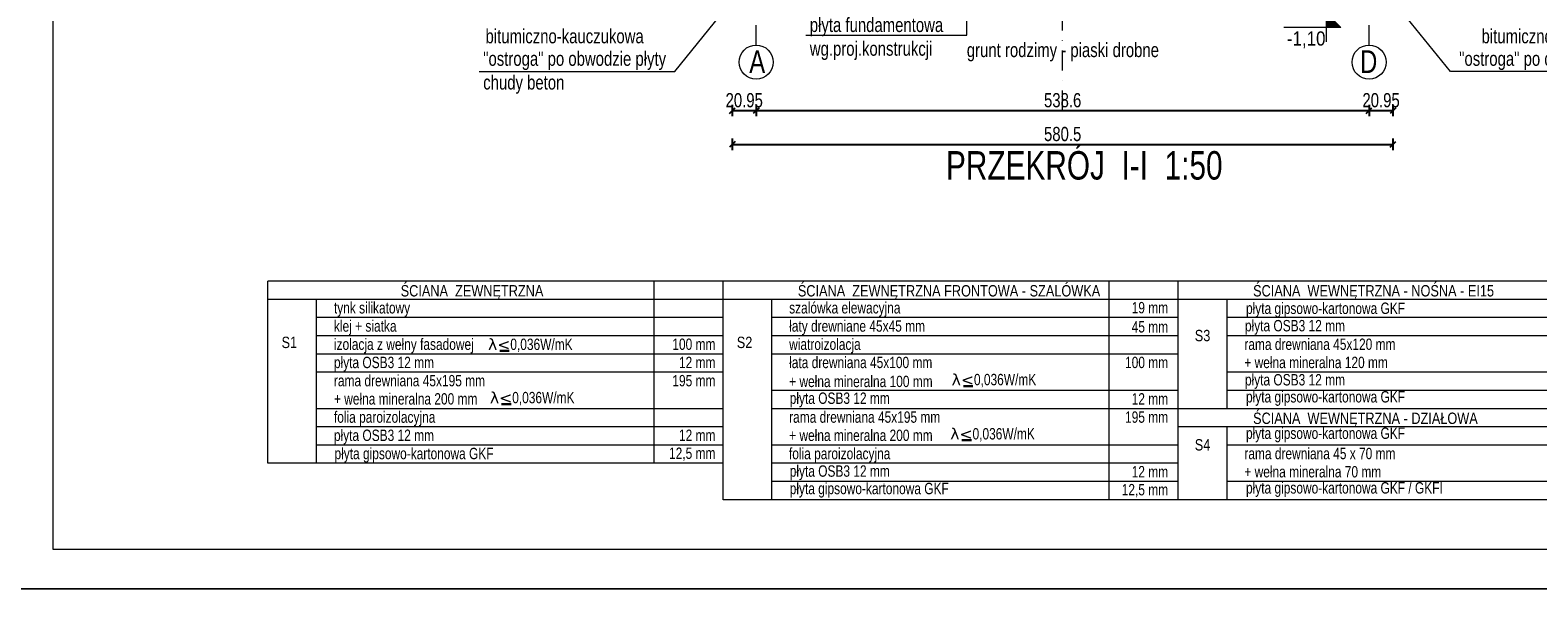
# Model space of a CAD drawing. Header units: inches. Extents: x 53216 to 117387, y -66787 to -22834.
# Tile 255 of 256: x 55421 to 56746, y -25128 to -24620. Entities that reach past the tile are written whole.
import ezdxf
from ezdxf.enums import TextEntityAlignment as Align

# ---------------------------------------------------------------- set-up
doc = ezdxf.new("R2010")
doc.units = ezdxf.units.IN
doc.header["$MEASUREMENT"] = 0
doc.linetypes.add('DASHDOT', pattern=[1, 0.5, -0.25, 0, -0.25])
doc.layers.get('0').update_dxf_attribs({"lineweight": 0})
doc.layers.get('Defpoints').update_dxf_attribs({"lineweight": 0})
for name, color, linetype, lineweight in [('A--tabelka rysunku', 7, 'Continuous', 0), ('A--tabelka-opisy scian', 7, 'Continuous', 0), ('p--koty wyso-konstr', 1, 'Continuous', 9), ('p--opisy konstrukcji', 64, 'Continuous', 0), ('p--osie konstr', 11, 'DASHDOT', 15), ('p--osie konstr.-NR', 1, 'DASHDOT', 15), ('p--podpis rysunku', 7, 'Continuous', 0), ('p--wymiary-1-50', 5, 'Continuous', 0)]:
    doc.layers.add(name, color=color, linetype=linetype, lineweight=lineweight)
doc.styles.add('1-50', font='arial.ttf', dxfattribs={"width": 0.75, "height": 12.5})
doc.styles.get("Standard").update_dxf_attribs({"font": 'arial.ttf', "width": 0.75})
doc.styles.add('STYL-1', font='arial.ttf', dxfattribs={"width": 0.75})
doc.dimstyles.new('1-50', dxfattribs={"dimtxt": 12.5, "dimasz": 5, "dimexe": 5, "dimexo": 5, "dimgap": 0.09, "dimtad": 0, "dimdsep": 46, "dimtxsty": '1-50', "dimblk": 'OBLIQUE', "dimcen": 0.09, "dimadec": 0, "dimazin": 0, "dimtfac": 1, "dimtdec": 4, "dimtix": 1, "dimtmove": 2, "dimatfit": 3, "dimldrblk": 'OBLIQUE', "dimfxl": 5, "dimfxlon": 1, "dimtvp": 0.7, "dimtolj": 1, "dimtzin": 0, "dimarcsym": 0})

# ---------------------------------------------------------------- blocks, each defined once
blk = doc.blocks.new('_OBLIQUE')
at = {"color": 0, "linetype": 'ByBlock', "lineweight": -2}
for p, q in [((-0.5, -0.5), (0.5, 0.5)), ((0, 0), (0, 0))]:
    blk.add_line(p, q, dxfattribs=at)
blk = doc.blocks.new('*D2078')
at = {"layer": 'Defpoints', "color": 0}
for p in [(56038, -24474), (56618.5, -24474), (56618.5, -24720.1)]:
    blk.add_point(p, dxfattribs=at)
at = {"layer": 'p--wymiary-1-50', "color": 0, "lineweight": -2}
for p, q in [((56038, -24715.1), (56038, -24725.1)), ((56038, -24720.1), (56618.5, -24720.1)), ((56618.5, -24715.1), (56618.5, -24725.1))]:
    blk.add_line(p, q, dxfattribs=at)
at = {"layer": 'p--wymiary-1-50', "color": 0, "lineweight": -2, "xscale": 5, "yscale": 5, "zscale": 5, "rotation": 180}
blk.add_blockref('_OBLIQUE', (56038, -24720.1), dxfattribs=at)
at = {"layer": 'p--wymiary-1-50', "color": 0, "lineweight": -2, "xscale": 5, "yscale": 5, "zscale": 5}
blk.add_blockref('_OBLIQUE', (56618.5, -24720.1), dxfattribs=at)
at = {"layer": 'p--wymiary-1-50', "color": 0, "linetype": 'Continuous', "ltscale": 8, "insert": (56328.3, -24711.1), "char_height": 12.5, "attachment_point": 5, "style": '1-50'}
blk.add_mtext('\\A1;580.5', dxfattribs=at)
blk = doc.blocks.new('*D2079')
at = {"layer": 'Defpoints', "color": 0}
for p in [(56038, -24470.9), (56059, -24470.9), (56059, -24690.4)]:
    blk.add_point(p, dxfattribs=at)
at = {"layer": 'p--wymiary-1-50', "color": 0, "lineweight": -2}
for p, q in [((56038, -24685.4), (56038, -24695.4)), ((56038, -24690.4), (56059, -24690.4)), ((56059, -24685.4), (56059, -24695.4))]:
    blk.add_line(p, q, dxfattribs=at)
at = {"layer": 'p--wymiary-1-50', "color": 0, "lineweight": -2, "xscale": 5, "yscale": 5, "zscale": 5}
blk.add_blockref('_OBLIQUE', (56038, -24690.4), dxfattribs=at)
at = {"layer": 'p--wymiary-1-50', "color": 0, "lineweight": -2, "xscale": 5, "yscale": 5, "zscale": 5, "rotation": 180}
blk.add_blockref('_OBLIQUE', (56059, -24690.4), dxfattribs=at)
at = {"layer": 'p--wymiary-1-50', "color": 0, "linetype": 'Continuous', "ltscale": 8, "insert": (56048.5, -24681.4), "char_height": 12.5, "attachment_point": 5, "style": '1-50'}
blk.add_mtext('\\A1;20.95', dxfattribs=at)
blk = doc.blocks.new('*D2080')
at = {"layer": 'Defpoints', "color": 0}
for p in [(56597.6, -24488.4), (56618.5, -24488.4), (56618.5, -24690.4)]:
    blk.add_point(p, dxfattribs=at)
at = {"layer": 'p--wymiary-1-50', "color": 0, "lineweight": -2}
for p, q in [((56597.6, -24685.4), (56597.6, -24695.4)), ((56597.6, -24690.4), (56618.5, -24690.4)), ((56618.5, -24685.4), (56618.5, -24695.4))]:
    blk.add_line(p, q, dxfattribs=at)
at = {"layer": 'p--wymiary-1-50', "color": 0, "lineweight": -2, "xscale": 5, "yscale": 5, "zscale": 5}
blk.add_blockref('_OBLIQUE', (56597.6, -24690.4), dxfattribs=at)
at = {"layer": 'p--wymiary-1-50', "color": 0, "lineweight": -2, "xscale": 5, "yscale": 5, "zscale": 5, "rotation": 180}
blk.add_blockref('_OBLIQUE', (56618.5, -24690.4), dxfattribs=at)
at = {"layer": 'p--wymiary-1-50', "color": 0, "linetype": 'Continuous', "ltscale": 8, "insert": (56608.1, -24681.4), "char_height": 12.5, "attachment_point": 5, "style": '1-50'}
blk.add_mtext('\\A1;20.95', dxfattribs=at)
blk = doc.blocks.new('*D2081')
at = {"layer": 'Defpoints', "color": 0}
for p in [(56059, -24685.4), (56597.6, -24685.4), (56597.6, -24690.4)]:
    blk.add_point(p, dxfattribs=at)
at = {"layer": 'p--wymiary-1-50', "color": 0, "lineweight": -2}
for p, q in [((56059, -24690.4), (56059, -24695.4)), ((56059, -24690.4), (56597.6, -24690.4)), ((56597.6, -24690.4), (56597.6, -24695.4))]:
    blk.add_line(p, q, dxfattribs=at)
at = {"layer": 'p--wymiary-1-50', "color": 0, "lineweight": -2, "xscale": 5, "yscale": 5, "zscale": 5, "rotation": 180}
blk.add_blockref('_OBLIQUE', (56059, -24690.4), dxfattribs=at)
at = {"layer": 'p--wymiary-1-50', "color": 0, "lineweight": -2, "xscale": 5, "yscale": 5, "zscale": 5}
blk.add_blockref('_OBLIQUE', (56597.6, -24690.4), dxfattribs=at)
at = {"layer": 'p--wymiary-1-50', "color": 0, "linetype": 'Continuous', "ltscale": 8, "insert": (56328.3, -24681.4), "char_height": 12.5, "attachment_point": 5, "style": '1-50'}
blk.add_mtext('\\A1;538.6', dxfattribs=at)
blk = doc.blocks.new('kota wys.-konstr.')
blk.add_hatch(color=256).paths.add_polyline_path([(0, 0), (0, 12.5), (-12.5, 12.5)])
for p, q in [((0, 25), (0, 0)), ((0, 0), (-12.5, 12.5)), ((-12.5, 12.5), (37.5, 12.5))]:
    blk.add_line(p, q)
at = {"lineweight": 0}
blk.add_line((-2.5, 0), (2.5, 0), dxfattribs=at)

msp = doc.modelspace()

# ---------------------------------------------------------------- linework, layer by layer
at = {"linetype": 'Continuous', "lineweight": 30, "ltscale": 12}
for p, q in [((55842.028, -24901.443), (55833.686, -24901.443)), ((56249.405, -24932.405), (56241.063, -24932.405)), ((55843.684, -24948.241), (55835.342, -24948.241)), ((56248.163, -24980.031), (56239.821, -24980.031))]:
    msp.add_line(p, q, dxfattribs=at)
at = {"layer": 'A--tabelka rysunku', "linetype": 'Continuous'}
for points in [[(55315.894, -25110.629), (57415.894, -25110.629), (57415.894, -23625.629), (55315.894, -23625.629)], [(55315.894, -26595.629), (57415.894, -26595.629), (57415.894, -25110.629), (55315.894, -25110.629)]]:
    msp.add_lwpolyline(points, close=True, dxfattribs=at)
at = {"layer": 'A--tabelka rysunku', "color": 1, "linetype": 'Continuous'}
for points in [[(55315.894, -25110.629), (57415.894, -25110.629), (57415.894, -23625.629), (55315.894, -23625.629)], [(55315.894, -26595.629), (57415.894, -26595.629), (57415.894, -25110.629), (55315.894, -25110.629)]]:
    msp.add_lwpolyline(points, close=True, dxfattribs=at)
at = {"layer": 'A--tabelka rysunku', "lineweight": 5}
msp.add_lwpolyline([(55440.894, -25075.629), (57380.894, -25075.629), (57380.894, -23660.629), (55440.894, -23660.629)], close=True, dxfattribs=at)
msp.add_lwpolyline([(55440.894, -25075.629), (57380.894, -25075.629), (57380.894, -23660.629), (55440.894, -23660.629)], close=True, dxfattribs=at)
at = {"layer": 'A--tabelka-opisy scian', "lineweight": 5}
for p, q in [((56029.885, -24840.29), (55629.885, -24840.29)), ((56029.885, -24840.29), (55629.885, -24840.29)), ((55629.885, -25000.29), (55629.885, -24840.29)), ((55969.303, -25000.29), (55969.303, -24840.29)), ((56429.885, -24840.29), (56029.885, -24840.29)), ((56029.885, -25032.29), (56029.885, -24840.29)), ((56830.575, -24840.29), (56072.756, -24840.29)), ((56369.303, -25032.29), (56369.303, -24840.551)), ((56429.885, -25032.29), (56429.885, -24840.29)), ((56029.885, -24856.29), (55629.885, -24856.29)), ((55672.756, -25000.29), (55672.756, -24856.29)), ((56429.885, -24856.29), (56029.885, -24856.29)), ((56072.756, -25032.29), (56072.756, -24856.29)), ((56631.388, -24856.29), (56429.885, -24856.29)), ((56829.885, -24856.29), (56472.756, -24856.29)), ((56472.756, -24952.29), (56472.756, -24856.29)), ((56829.885, -24856.29), (56472.756, -24856.29)), ((56029.885, -24872.29), (55672.756, -24872.29)), ((56429.885, -24872.29), (56072.756, -24872.29)), ((56829.885, -24872.29), (56472.756, -24872.29)), ((56029.885, -24888.29), (55672.756, -24888.29)), ((56429.885, -24888.29), (56072.756, -24888.29)), ((56429.885, -25032.29), (56429.885, -24890.579)), ((56829.885, -24888.29), (56472.756, -24888.29)), ((56029.885, -24904.29), (55672.756, -24904.29)), ((56429.885, -24904.29), (56072.756, -24904.29)), ((56029.885, -24920.29), (55672.756, -24920.29)), ((56829.885, -24920.29), (56472.756, -24920.29)), ((56429.885, -24936.29), (56072.756, -24936.29)), ((56829.885, -24936.29), (56472.756, -24936.29)), ((56029.885, -24952.29), (55672.756, -24952.29)), ((56429.885, -24952.29), (56072.756, -24952.29)), ((56829.885, -24952.29), (56429.885, -24952.29)), ((56829.885, -24952.29), (56472.756, -24952.29)), ((56829.885, -24952.29), (56472.756, -24952.29)), ((56029.885, -24968.29), (55672.756, -24968.29)), ((56631.388, -24968.29), (56429.885, -24968.29)), ((56829.885, -24968.29), (56472.756, -24968.29)), ((56472.756, -25032.29), (56472.756, -24968.29)), ((56829.885, -24968.29), (56472.756, -24968.29)), ((56029.885, -24984.29), (55672.756, -24984.29)), ((56429.885, -24984.29), (56072.756, -24984.29)), ((56829.885, -24984.29), (56472.756, -24984.29)), ((56029.885, -25000.29), (55629.885, -25000.29)), ((56429.885, -25000.29), (56072.756, -25000.29)), ((56429.885, -25016.29), (56072.756, -25016.29)), ((56829.885, -25016.29), (56472.756, -25016.29)), ((56429.885, -25032.29), (56029.885, -25032.29)), ((56429.885, -25032.29), (56029.885, -25032.29)), ((56429.885, -25032.29), (56072.756, -25032.29)), ((56429.885, -25032.29), (56072.756, -25032.29)), ((56829.885, -25032.29), (56429.885, -25032.29)), ((56829.885, -25032.29), (56429.885, -25032.29))]:
    msp.add_line(p, q, dxfattribs=at)
at = {"layer": 'p--opisy konstrukcji'}
for points in [[(56102.657, -24624.121), (56244.024, -24624.121), (56244.024, -24541.205)], [(55815.67, -24656.004), (55987.556, -24656.004), (56067.327, -24557.372)], [(56840.909, -24656.004), (56669.023, -24656.004), (56589.253, -24557.372)]]:
    msp.add_lwpolyline(points, dxfattribs=at)
at = {"layer": 'p--osie konstr', "linetype": 'DASHDOT', "ltscale": 35}
for p, q in [((56328.29, -24690.372), (56328.29, -23842.604)), ((56058.99, -24632.892), (56058.99, -24090.423)), ((56597.59, -24632.892), (56597.59, -24090.423))]:
    msp.add_line(p, q, dxfattribs=at)
at = {"layer": 'p--osie konstr.-NR', "linetype": 'Continuous', "ltscale": 35}
for centre in [(56058.99, -24647.892), (56597.59, -24647.892)]:
    msp.add_circle(centre, 15, dxfattribs=at)

# ---------------------------------------------------------------- block references
at = {"layer": 'p--koty wyso-konstr', "linetype": 'Continuous', "lineweight": 5, "rotation": 180}
msp.add_blockref('kota wys.-konstr.', (56560.241, -24605.093), dxfattribs=at)

# ---------------------------------------------------------------- texts
at = {"layer": 'A--tabelka-opisy scian', "lineweight": 5, "width": 0.8}
for s, p in [(' ŚCIANA  ZEWNĘTRZNA ', (55743.531, -24843.741)), (' ŚCIANA  ZEWNĘTRZNA FRONTOWA - SZALÓWKA', (56092.523, -24843.741)), (' ŚCIANA  WEWNĘTRZNA - NOŚNA - EI15', (56492.523, -24843.741)), (' ŚCIANA  WEWNĘTRZNA - DZIAŁOWA ', (56492.523, -24955.741))]:
    msp.add_text(s, height=10, dxfattribs=at).set_placement(p, align=Align.TOP_LEFT)
for s, p in [('S1', (55648.807, -24889.056)), ('S2', (56048.807, -24889.056)), ('S3', (56451.226, -24883.059)), ('S4', (56451.226, -24979.059))]:
    msp.add_text(s, height=10, dxfattribs=at).set_placement(p, align=Align.TOP_CENTER)
at = {"layer": 'A--tabelka-opisy scian', "lineweight": 5, "char_height": 10, "attachment_point": 1, "style": '1-50'}
for s, insert, width in [('\\pxql;tynk silikatowy', (55687.991, -24858.676), 132.87092), ('\\pxql;szalówka elewacyjna  ', (56087.991, -24858.676), 143.39677), ('\\pxqr;19 mm', (56359.852, -24858.557), 61.12961), ('\\pxql;płyta gipsowo-kartonowa GKF', (56489.397, -24859.1), 139.90302), ('\\pxql;klej + siatka', (55687.991, -24874.676), 132.87092), ('\\pxql;łaty drewniane 45x45 mm', (56087.991, -24874.676), 132.87092), ('\\pxqr;45 mm', (56359.852, -24875.399), 61.12961), ('\\pxql;płyta OSB3 12 mm', (56488.485, -24874.389), 139.90302), ('\\pxql;izolacja z wełny fasadowej', (55687.991, -24890.676), 132.87092), ('\\pxql;  {\\fDejaVu Serif|b0|i0|c238|p18;\\W1;λ<}0,036W/mK', (55817.551, -24890.763), 245.24814), ('\\pxqr;100 mm', (55962.067, -24890.676), 61.12961), ('\\pxql;wiatroizolacja', (56087.991, -24890.676), 132.87092), ('\\pxql;rama drewniana 45x120 mm', (56487.991, -24890.676), 142.85293), ('\\pxql;płyta OSB3 12 mm', (55687.991, -24906.676), 132.87092), ('\\pxql;łata drewniana 45x100 mm \\P\\pxql;+ wełna mineralna 100 mm', (56087.991, -24906.676), 164.69666), ('\\pxql;+ wełna mineralna 120 mm', (56487.991, -24906.676), 142.85293), ('\\pxqr;12 mm', (55962.067, -24906.676), 61.12961), ('\\pxqr;100 mm', (56359.852, -24906.676), 61.12961), ('\\pxql;rama drewniana 45x195 mm', (55687.991, -24922.676), 142.85293), ('\\pxqr;195 mm', (55962.067, -24922.676), 61.12961), ('\\pxql;  {\\fDejaVu Serif|b0|i0|c238|p18;\\W1;λ<}0,036W/mK', (56224.929, -24921.725), 245.24814), ('\\pxql;płyta OSB3 12 mm', (56488.485, -24921.898), 139.90302), ('\\pxql;+ wełna mineralna 200 mm', (55687.991, -24938.676), 142.85293), ('\\pxql;  {\\fDejaVu Serif|b0|i0|c238|p18;\\W1;λ<}0,036W/mK', (55819.208, -24937.562), 245.24814), ('\\pxql;płyta OSB3 12 mm', (56088.485, -24938.088), 139.90302), ('\\pxqr;12 mm', (56359.852, -24938.676), 61.12961), ('\\pxql;płyta gipsowo-kartonowa GKF', (56489.397, -24936.851), 139.90302), ('\\pxql;folia paroizolacyjna', (55687.991, -24954.676), 142.85293), ('\\pxql;rama drewniana 45x195 mm', (56087.991, -24954.676), 142.85293), ('\\pxqr;195 mm', (56359.852, -24954.676), 61.12961), ('\\pxql;płyta OSB3 12 mm', (55687.991, -24970.676), 132.87092), ('\\pxqr;12 mm', (55962.067, -24970.676), 61.12961), ('\\pxql;+ wełna mineralna 200 mm', (56087.991, -24970.676), 142.85293), ('\\pxql;  {\\fDejaVu Serif|b0|i0|c238|p18;\\W1;λ<}0,036W/mK', (56223.686, -24969.352), 245.24814), ('\\pxql;płyta gipsowo-kartonowa GKF', (56489.397, -24968.851), 139.90302), ('\\pxql;płyta gipsowo-kartonowa GKF', (55688.485, -24986.689), 168.97359), ('\\pxqr;12,5 mm', (55962.067, -24986.432), 61.12961), ('\\pxql;folia paroizolacyjna', (56087.82, -24986.729), 142.85293), ('\\pxql;rama drewniana 45 x 70 mm', (56487.991, -24986.676), 142.85293), ('\\pxql;płyta OSB3 12 mm', (56088.485, -25002.088), 139.90302), ('\\pxqr;12 mm', (56359.852, -25002.676), 61.12961), ('\\pxql;+ wełna mineralna 70 mm', (56487.991, -25002.676), 142.85293), ('\\pxql;płyta gipsowo-kartonowa GKF', (56088.485, -25017.416), 139.90302), ('\\pxqr;12,5 mm', (56359.852, -25018.432), 61.12961), ('\\pxql;płyta gipsowo-kartonowa GKF / GKFI', (56489.397, -25016.851), 207.17007)]:
    msp.add_mtext(s, dxfattribs=dict(at, insert=insert, width=width))
at = {"layer": 'p--koty wyso-konstr', "insert": (56559.22, -24635.678), "char_height": 12.5, "width": 207.41597, "attachment_point": 9, "style": '1-50'}
msp.add_mtext('{\\W0.85;-1,10}', dxfattribs=at)
at = {"layer": 'p--opisy konstrukcji', "char_height": 12.5, "style": 'STYL-1'}
for s, insert, width, attachment_point in [('2 x masa bitumiczno-kauczukowa', (55821.185, -24598.007), 147.01974, 1), ('2 x masa bitumiczno-kauczukowa', (56835.395, -24598.007), 147.01974, 3), ('płyta fundamentowa \\Pwg.proj.konstrukcji', (56106.135, -24608.925), 177.1707, 1), ('"ostroga" po obwodzie płyty\\Pchudy beton', (55819.149, -24638.604), 177.1707, 1), ('grunt rodzimy - piaski drobne', (56244.104, -24630.959), 266.90595, 1), ('"ostroga" po obwodzie płyty\\Pchudy beton', (56837.431, -24638.604), 177.1707, 3)]:
    msp.add_mtext(s, dxfattribs=dict(at, insert=insert, width=width, attachment_point=attachment_point))
at = {"layer": 'p--osie konstr.-NR', "linetype": 'Continuous', "ltscale": 35, "char_height": 20, "width": 63.5564}
for s, insert, attachment_point in [('A', (56066.916, -24637.421), 3), ('D', (56589.664, -24637.421), 1)]:
    msp.add_mtext(s, dxfattribs=dict(at, insert=insert, attachment_point=attachment_point))
at = {"layer": 'p--podpis rysunku', "insert": (56225.776, -24726.053), "char_height": 25, "width": 531.4776, "attachment_point": 1}
msp.add_mtext('PRZEKRÓJ  I-I  1:50', dxfattribs=at)
msp.add_mtext('PRZEKRÓJ  I-I  1:50', dxfattribs=at)

# ---------------------------------------------------------------- dimensions: what is measured, and where the dimension line sits
at = {"layer": 'p--wymiary-1-50'}
for base, p1, p2, picture, middle in [((56058.99, -24690.372), (56038.04, -24470.926), (56058.99, -24470.926), '*D2079', (56048.515, -24681.438)), ((56618.54, -24720.06), (56038.04, -24474.011), (56618.54, -24474.011), '*D2078', (56328.29, -24711.126)), ((56618.54, -24690.372), (56597.59, -24488.441), (56618.54, -24488.441), '*D2080', (56608.065, -24681.438)), ((56597.59, -24690.372), (56058.99, -24685.372), (56597.59, -24685.372), '*D2081', (56328.29, -24681.438))]:
    dim = msp.add_linear_dim(base=base, p1=p1, p2=p2, dimstyle='1-50', override={"dimtxt": 12.5}, dxfattribs=at)
    dim.commit()
    dim.dimension.update_dxf_attribs({"geometry": picture, "text_midpoint": middle})

doc.saveas('drawing.dxf')
